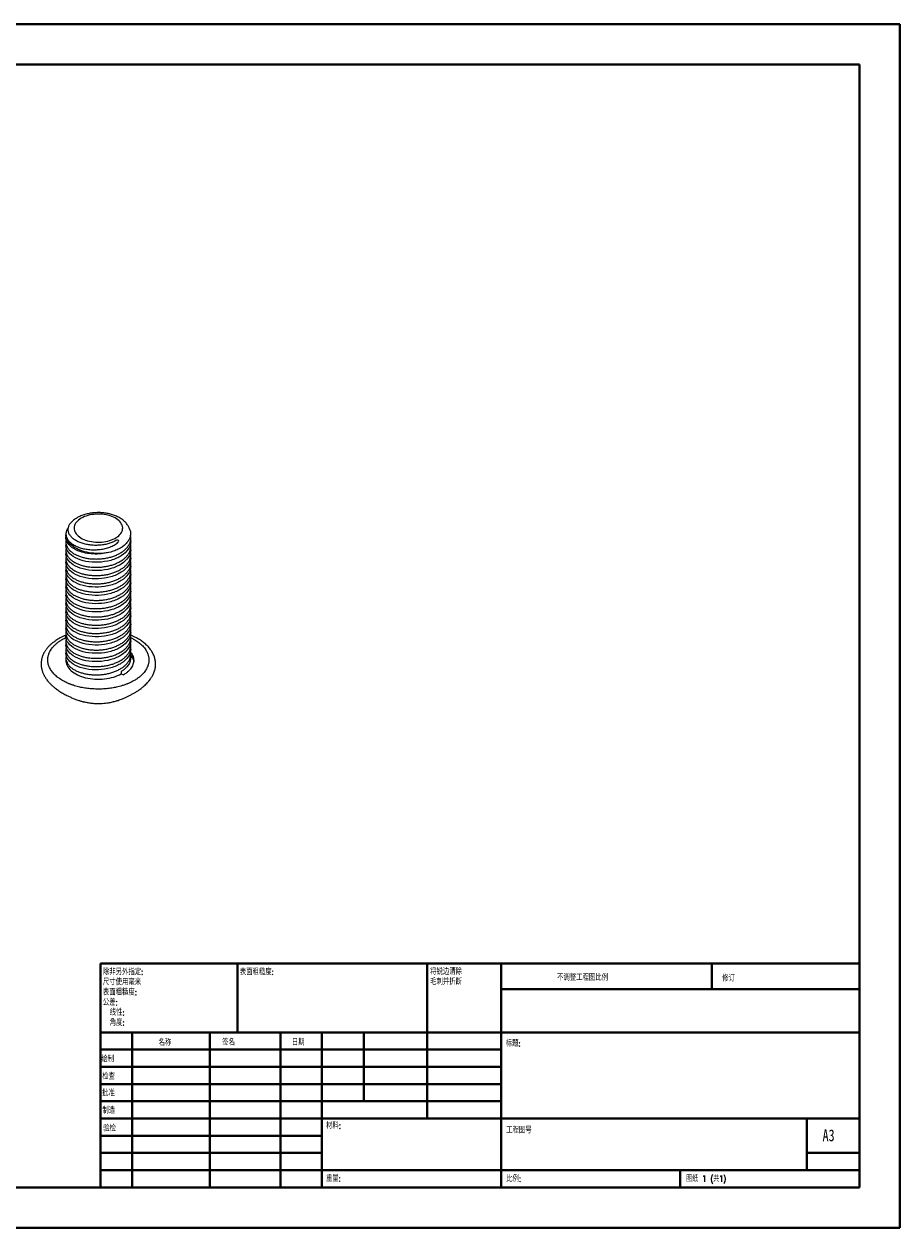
# Model space of a CAD drawing. Header units: millimetres. Extents: x 0 to 420, y 0 to 297.
# Tile 4 of 4: x 204 to 420, y 0 to 297. Entities that reach past the tile are written whole.
import ezdxf

# ---------------------------------------------------------------- set-up
doc = ezdxf.new("R2010")
doc.units = ezdxf.units.MM
doc.styles.add('SLDTEXTSTYLE0', font='TXT', dxfattribs={"width": 0.75, "bigfont": 'bigfont'})
doc.styles.add('SLDTEXTSTYLE1', font='TXT', dxfattribs={"width": 0.75})
doc.styles.add('SLDTEXTSTYLE2', font='TXT', dxfattribs={"width": 0.694444, "bigfont": 'bigfont'})

# ---------------------------------------------------------------- blocks, each defined once
blk = doc.blocks.new('SW_NOTE_0')
at = {"color": 0, "linetype": 'Continuous', "lineweight": 0, "char_height": 1.5, "attachment_point": 1, "style": 'SLDTEXTSTYLE0'}
for s, insert in [('\\M+18FAB锐边\\M+190B4\\M+18F9C', (0, 1.93)), ('\\M+196D1\\M+18E68\\M+19BF3\\M+190DC\\M+19266', (0, -0.57))]:
    blk.add_mtext(s, dxfattribs=dict(at, insert=insert))
blk = doc.blocks.new('SW_NOTE_1')
at = {"color": 0, "linetype": 'Continuous', "lineweight": 0, "char_height": 1.5, "attachment_point": 1, "style": 'SLDTEXTSTYLE0'}
for s, insert in [('\\M+18F9C\\M+194F1另\\M+18A4F\\M+18E77\\M+192E8:', (0, 1.93)), ('\\M+18EDA\\M+190A1\\M+18E67\\M+19770\\M+19F7C\\M+195C4', (0, -0.57)), ('\\M+1955C\\M+196CA\\M+19165糙\\M+19378:', (0, -3.07)), ('\\M+18CF6\\M+18DB7:', (0, -5.57)), ('线\\M+190AB:', (1.69, -8.07)), ('\\M+18A70\\M+19378:', (1.69, -10.57))]:
    blk.add_mtext(s, dxfattribs=dict(at, insert=insert))

msp = doc.modelspace()

# ---------------------------------------------------------------- linework, layer by layer
at = {"color": 7, "linetype": 'Continuous', "lineweight": 40}
for p, q in [((0.08, 297.21), (420.08, 297.21)), ((420.08, 0.21), (420.08, 297.21)), ((25.08, 287.21), (410.08, 287.21)), ((410.08, 287.21), (410.08, 10.21)), ((222.88, 65.46), (410.08, 65.46)), ((222.88, 65.46), (222.88, 10.21)), ((256.68, 48.46), (256.68, 65.46)), ((303.48, 65.46), (303.48, 27.21)), ((321.68, 65.46), (321.68, 10.21)), ((373.68, 59.09), (373.68, 65.46)), ((410.08, 59.09), (321.68, 59.09)), ((410.08, 48.46), (222.88, 48.46)), ((230.68, 48.46), (230.68, 10.21)), ((249.87, 48.46), (249.87, 10.21)), ((267.28, 48.46), (267.28, 10.21)), ((277.48, 10.21), (277.48, 48.46)), ((287.88, 31.46), (287.88, 48.46)), ((321.68, 44.21), (222.88, 44.21)), ((321.68, 39.96), (222.88, 39.96)), ((321.68, 35.71), (222.88, 35.71)), ((321.68, 31.46), (222.88, 31.46)), ((277.48, 27.21), (222.88, 27.21)), ((277.48, 27.21), (410.08, 27.21)), ((397.08, 14.46), (397.08, 27.21)), ((277.48, 22.96), (222.88, 22.96)), ((277.48, 18.71), (222.88, 18.71)), ((410.08, 18.71), (397.08, 18.71)), ((222.88, 14.46), (410.08, 14.46)), ((365.88, 10.21), (365.88, 14.46)), ((25.08, 10.21), (410.08, 10.21)), ((0.08, 0.21), (420.08, 0.21))]:
    msp.add_line(p, q, dxfattribs=at)
at = {"color": 7, "linetype": 'Continuous', "lineweight": 15}
for p, q in [((214.36, 171.22), (214.36, 170.59)), ((214.36, 169.36), (214.36, 168.54)), ((230.36, 169.57), (230.36, 170.38)), ((214.36, 167.32), (214.36, 166.5)), ((230.36, 167.52), (230.36, 168.34)), ((214.36, 165.28), (214.36, 164.46)), ((230.36, 165.48), (230.36, 166.3)), ((230.36, 163.44), (230.36, 164.26)), ((214.36, 163.23), (214.36, 162.42)), ((214.36, 161.19), (214.36, 160.38)), ((230.36, 161.4), (230.36, 162.21)), ((214.36, 159.15), (214.36, 158.34)), ((230.36, 159.36), (230.36, 160.17)), ((230.36, 157.32), (230.36, 158.13)), ((214.36, 157.11), (214.36, 156.3)), ((214.36, 155.07), (214.36, 154.26)), ((230.36, 155.28), (230.36, 156.09)), ((214.36, 153.03), (214.36, 152.21)), ((230.36, 153.23), (230.36, 154.05)), ((230.36, 151.19), (230.36, 152.01)), ((214.36, 150.99), (214.36, 150.17)), ((214.36, 148.95), (214.36, 148.13)), ((230.36, 149.15), (230.36, 149.97)), ((214.36, 146.9), (214.36, 146.09)), ((230.36, 147.11), (230.36, 147.92)), ((230.36, 145.07), (230.36, 145.88)), ((214.36, 144.86), (214.36, 144.05)), ((214.36, 142.82), (214.36, 142.01)), ((230.36, 143.03), (230.36, 143.84)), ((214.36, 140.78), (214.36, 140.2)), ((230.36, 140.99), (230.36, 141.8)), ((228.02, 137.47), (228.02, 136.93)), ((228.02, 136.93), (228.53, 136.64))]:
    msp.add_line(p, q, dxfattribs=at)
at = {"color": 7, "linetype": 'Continuous', "lineweight": 15, "flags": 128}
for points in [[(218.12, 175.31), (217.77, 175.09), (217.45, 174.85), (217.18, 174.6), (216.93, 174.34), (216.73, 174.06), (216.58, 173.78), (216.46, 173.49), (216.39, 173.19), (216.36, 172.89), (216.38, 172.6), (216.44, 172.3), (216.54, 172.01), (216.69, 171.72), (216.88, 171.45), (217.11, 171.18), (217.38, 170.93), (217.69, 170.69), (218.03, 170.46), (218.4, 170.26), (218.8, 170.07), (219.23, 169.9), (219.68, 169.76), (220.15, 169.64), (220.64, 169.54), (221.14, 169.47), (221.65, 169.42), (222.17, 169.4), (222.68, 169.4), (223.2, 169.43), (223.7, 169.48), (224.2, 169.56), (224.69, 169.66), (225.15, 169.79), (225.6, 169.94), (226.02, 170.11), (226.42, 170.31), (226.78, 170.52), (227.11, 170.74), (227.41, 170.99), (227.67, 171.25), (227.89, 171.51), (228.07, 171.79), (228.21, 172.08), (228.3, 172.37), (228.35, 172.67), (228.36, 172.97), (228.32, 173.27), (228.24, 173.56), (228.11, 173.85), (227.94, 174.13), (227.73, 174.4), (227.48, 174.66), (227.19, 174.91), (226.87, 175.14), (226.51, 175.36), (226.12, 175.56), (225.71, 175.73), (225.27, 175.89), (224.8, 176.02), (224.32, 176.13), (223.83, 176.22), (223.32, 176.28), (222.81, 176.31), (222.3, 176.32), (221.78, 176.3), (221.27, 176.26), (220.77, 176.2), (220.27, 176.11), (219.8, 175.99), (219.34, 175.85), (218.91, 175.69), (218.5, 175.51), (218.12, 175.31)], [(214.36, 140.2), (214.37, 139.94), (214.43, 139.6), (214.52, 139.27), (214.67, 138.93), (214.85, 138.61), (215.07, 138.29), (215.34, 137.98), (215.64, 137.69), (215.98, 137.41), (216.36, 137.14), (216.77, 136.89), (217.21, 136.66), (217.68, 136.45), (218.17, 136.26), (218.69, 136.09), (219.23, 135.95), (219.78, 135.82), (220.35, 135.73), (220.93, 135.65), (221.52, 135.6), (222.11, 135.58), (222.7, 135.58), (223.3, 135.61), (223.88, 135.66), (224.46, 135.74), (225.03, 135.84), (225.58, 135.97), (226.11, 136.12), (226.63, 136.29), (227.12, 136.48), (227.58, 136.7), (228.02, 136.93)]]:
    msp.add_lwpolyline(points, dxfattribs=at)
at = {"color": 8, "linetype": 'Continuous', "lineweight": 15, "flags": 128}
msp.add_lwpolyline([(225.43, 166.96), (224.87, 166.84), (224.28, 166.74), (223.69, 166.67), (223.09, 166.63), (222.48, 166.61), (221.87, 166.61), (221.27, 166.65), (220.67, 166.71), (220.08, 166.8), (219.51, 166.91), (218.95, 167.05), (218.41, 167.21), (217.9, 167.39), (217.41, 167.6), (216.94, 167.83), (216.51, 168.07), (216.12, 168.34), (215.76, 168.62), (215.43, 168.91), (215.15, 169.22), (214.91, 169.55), (214.71, 169.88), (214.55, 170.22), (214.44, 170.56), (214.38, 170.91), (214.36, 171.22)], dxfattribs=at)
at = {"color": 7, "linetype": 'Continuous', "lineweight": 15}
msp.add_arc((224.8, 167.76), 3.22, 35.9005, 42.0733, dxfattribs=at)
for points, knots in [([(217.12, 175.41), (217.04, 175.36), (216.81, 175.22), (216.46, 174.98), (216.19, 174.78), (216.07, 174.67), (216.07, 174.66)], [0, 0, 0, 0, 0.21454, 0.603122, 0.991299, 1, 1, 1, 1]), ([(230.16, 172.48), (230.13, 172.56), (230.06, 172.77), (229.91, 173.1), (229.71, 173.46), (229.47, 173.8), (229.2, 174.14), (228.89, 174.46), (228.55, 174.76), (228.17, 175.05), (227.76, 175.32), (227.32, 175.57), (226.86, 175.79), (226.37, 175.99), (225.87, 176.17), (225.35, 176.32), (224.82, 176.44), (224.28, 176.54), (223.72, 176.62), (223.17, 176.67), (222.61, 176.69), (222.05, 176.69), (221.49, 176.66), (220.93, 176.61), (220.38, 176.53), (219.84, 176.43), (219.31, 176.3), (218.79, 176.15), (218.28, 175.97), (217.8, 175.76), (217.41, 175.57), (217.19, 175.45), (217.12, 175.41)], [0, 0, 0, 0, 0.020102, 0.050632, 0.081617, 0.113177, 0.145402, 0.178335, 0.211963, 0.246212, 0.280954, 0.316037, 0.351307, 0.386622, 0.421887, 0.457059, 0.492121, 0.527076, 0.56194, 0.596735, 0.631487, 0.666226, 0.700983, 0.735779, 0.770646, 0.805617, 0.840721, 0.875984, 0.911426, 0.947054, 0.982857, 1, 1, 1, 1]), ([(215, 173.07), (214.97, 173.04), (214.85, 172.89), (214.69, 172.63), (214.52, 172.28), (214.42, 171.93), (214.37, 171.57), (214.37, 171.21), (214.44, 170.85), (214.56, 170.51), (214.73, 170.17), (214.96, 169.83), (215.24, 169.52), (215.57, 169.22), (215.94, 168.93), (216.37, 168.67), (216.83, 168.42), (217.33, 168.21), (217.86, 168.02), (218.43, 167.86), (219.03, 167.72), (219.64, 167.63), (220.25, 167.56), (220.89, 167.52), (221.54, 167.52), (222.18, 167.55), (222.82, 167.61), (223.45, 167.7), (224.07, 167.83), (224.66, 167.99), (225.22, 168.19), (225.76, 168.41), (226.29, 168.68), (226.78, 168.99), (227.17, 169.31), (227.34, 169.56), (227.41, 169.65)], [0, 0, 0, 0, 0.009982, 0.041238, 0.072725, 0.103102, 0.133691, 0.164946, 0.196432, 0.226754, 0.257288, 0.288495, 0.319935, 0.350065, 0.380405, 0.411408, 0.44264, 0.472692, 0.50296, 0.533914, 0.565105, 0.594574, 0.624471, 0.654586, 0.685151, 0.714523, 0.743893, 0.773713, 0.804013, 0.83222, 0.860426, 0.88937, 0.918308, 0.949179, 0.98062, 1, 1, 1, 1]), ([(226.83, 169.88), (226.59, 169.74), (226.09, 169.46), (225.35, 169.18), (224.71, 168.98), (224.18, 168.85), (223.63, 168.75), (223.08, 168.67), (222.51, 168.63), (221.95, 168.6), (221.38, 168.61), (220.81, 168.64), (220.24, 168.7), (219.68, 168.78), (219.14, 168.89), (218.61, 169.03), (218.11, 169.19), (217.63, 169.38), (217.18, 169.59), (216.77, 169.82), (216.39, 170.07), (216.05, 170.34), (215.74, 170.63), (215.49, 170.93), (215.27, 171.24), (215.11, 171.56), (214.99, 171.89), (214.92, 172.23), (214.91, 172.57), (214.95, 172.9), (215.04, 173.24), (215.17, 173.57), (215.36, 173.89), (215.6, 174.21), (215.84, 174.47), (216.01, 174.61), (216.07, 174.66)], [0, 0, 0, 0, 0.048234, 0.097583, 0.124379, 0.151555, 0.178925, 0.206692, 0.233555, 0.260786, 0.288198, 0.315981, 0.343655, 0.371714, 0.399969, 0.428624, 0.456648, 0.485069, 0.513691, 0.542719, 0.571065, 0.599796, 0.628722, 0.658051, 0.687048, 0.716458, 0.746078, 0.776129, 0.805158, 0.834582, 0.864205, 0.894239, 0.92398, 0.954143, 0.984521, 1, 1, 1, 1]), ([(230.16, 172.48), (230.16, 172.47), (230.22, 172.34), (230.27, 172.06), (230.32, 171.66), (230.31, 171.25), (230.24, 170.85), (230.12, 170.44), (229.94, 170.05), (229.71, 169.66), (229.43, 169.29), (229.1, 168.93), (228.72, 168.59), (228.29, 168.26), (227.81, 167.95), (227.28, 167.67), (226.71, 167.4), (226.09, 167.16), (225.65, 167.03), (225.43, 166.96)], [0, 0, 0, 0, 0.002701, 0.062692, 0.123535, 0.184811, 0.24697, 0.307209, 0.367863, 0.429828, 0.492245, 0.552674, 0.613522, 0.675693, 0.738321, 0.802435, 0.867049, 0.933249, 1, 1, 1, 1]), ([(214.38, 171.55), (214.37, 171.45), (214.36, 171.34), (214.36, 171.23), (214.36, 171.22)], [0, 0, 0, 0, 0.8475666, 1, 1, 1, 1]), ([(214.45, 169.97), (214.44, 169.95), (214.37, 169.75), (214.35, 169.36), (214.4, 168.8), (214.61, 168.25), (214.95, 167.71), (215.42, 167.21), (216, 166.75), (216.69, 166.34), (217.47, 165.98), (218.34, 165.69), (219.29, 165.46), (220.29, 165.31), (221.32, 165.24), (222.36, 165.24), (223.4, 165.32), (224.43, 165.48), (225.43, 165.72), (226.38, 166.03), (227.25, 166.41), (228.03, 166.85), (228.72, 167.34), (229.3, 167.89), (229.77, 168.48), (230.11, 169.1), (230.32, 169.74), (230.37, 170.38), (230.36, 170.83), (230.28, 171.06), (230.27, 171.09)], [0, 0, 0, 0, 0.004161, 0.041787, 0.079413, 0.117696, 0.156315, 0.194934, 0.233217, 0.270843, 0.308469, 0.346751, 0.385371, 0.42399, 0.462272, 0.499898, 0.537524, 0.575807, 0.614426, 0.653045, 0.691328, 0.728954, 0.76658, 0.804862, 0.843482, 0.882101, 0.920383, 0.95801, 0.995636, 1, 1, 1, 1]), ([(225.43, 166.96), (224.82, 166.79), (224.18, 166.66), (222.88, 166.49), (222.25, 166.46), (220.95, 166.48), (220.3, 166.53), (219.05, 166.74), (218.45, 166.88), (217.64, 167.16), (217.38, 167.26), (216.89, 167.48), (216.66, 167.59), (216.01, 167.97), (215.62, 168.25), (215, 168.87), (214.76, 169.21), (214.44, 169.89), (214.36, 170.24), (214.36, 170.59)], [0, 0, 0, 0, 0.125, 0.125, 0.25, 0.25, 0.375, 0.375, 0.5, 0.5, 0.5625, 0.5625, 0.625, 0.625, 0.75, 0.75, 0.875, 0.875, 1, 1, 1, 1]), ([(230.36, 169.57), (230.36, 168.94), (230.16, 168.28), (229.35, 167.06), (228.74, 166.5), (227.3, 165.59), (226.4, 165.19), (224.44, 164.64), (223.38, 164.48), (221.34, 164.4), (220.28, 164.47), (218.32, 164.85), (217.43, 165.16), (215.98, 165.91), (215.38, 166.38), (214.56, 167.43), (214.36, 167.99), (214.36, 168.54)], [0, 0, 0, 0, 0.125, 0.125, 0.25, 0.25, 0.375, 0.375, 0.5, 0.5, 0.625, 0.625, 0.75, 0.75, 0.875, 0.875, 1, 1, 1, 1]), ([(214.39, 171.7), (214.39, 171.69), (214.38, 171.66), (214.38, 171.62), (214.38, 171.6)], [0, 0, 0, 0, 0.351655, 1, 1, 1, 1]), ([(214.45, 167.93), (214.44, 167.91), (214.37, 167.71), (214.35, 167.32), (214.4, 166.76), (214.61, 166.21), (214.95, 165.67), (215.42, 165.17), (216, 164.71), (216.69, 164.3), (217.47, 163.94), (218.34, 163.65), (219.29, 163.42), (220.29, 163.27), (221.32, 163.19), (222.36, 163.2), (223.4, 163.28), (224.43, 163.44), (225.43, 163.68), (226.38, 163.99), (227.25, 164.37), (228.03, 164.81), (228.72, 165.3), (229.3, 165.85), (229.77, 166.44), (230.11, 167.06), (230.31, 167.7), (230.39, 168.33), (230.33, 168.75), (230.3, 168.95)], [0, 0, 0, 0, 0.004185, 0.042024, 0.079863, 0.118363, 0.157201, 0.196039, 0.234538, 0.272378, 0.310217, 0.348716, 0.387554, 0.426393, 0.464892, 0.502731, 0.540571, 0.57907, 0.617908, 0.656746, 0.695246, 0.733085, 0.770924, 0.809424, 0.848262, 0.8871, 0.925599, 0.963439, 1, 1, 1, 1]), ([(230.36, 167.52), (230.36, 166.9), (230.16, 166.24), (229.35, 165.02), (228.74, 164.46), (227.3, 163.55), (226.4, 163.15), (224.44, 162.6), (223.38, 162.43), (221.34, 162.36), (220.28, 162.43), (218.32, 162.81), (217.43, 163.12), (215.98, 163.87), (215.38, 164.34), (214.56, 165.39), (214.36, 165.95), (214.36, 166.5)], [0, 0, 0, 0, 0.125, 0.125, 0.25, 0.25, 0.375, 0.375, 0.5, 0.5, 0.625, 0.625, 0.75, 0.75, 0.875, 0.875, 1, 1, 1, 1]), ([(214.45, 165.89), (214.44, 165.87), (214.37, 165.67), (214.35, 165.28), (214.4, 164.72), (214.61, 164.17), (214.95, 163.63), (215.42, 163.13), (216, 162.67), (216.69, 162.26), (217.47, 161.9), (218.34, 161.61), (219.29, 161.38), (220.29, 161.23), (221.32, 161.15), (222.36, 161.16), (223.4, 161.23), (224.43, 161.4), (225.43, 161.63), (226.38, 161.95), (227.25, 162.33), (228.03, 162.77), (228.72, 163.26), (229.3, 163.81), (229.77, 164.4), (230.11, 165.02), (230.31, 165.66), (230.39, 166.29), (230.33, 166.71), (230.3, 166.91)], [0, 0, 0, 0, 0.004185, 0.042024, 0.079863, 0.118363, 0.157201, 0.196039, 0.234538, 0.272378, 0.310217, 0.348716, 0.387554, 0.426393, 0.464892, 0.502731, 0.540571, 0.57907, 0.617908, 0.656746, 0.695246, 0.733085, 0.770924, 0.809424, 0.848262, 0.8871, 0.925599, 0.963439, 1, 1, 1, 1]), ([(230.36, 165.48), (230.36, 164.85), (230.16, 164.2), (229.35, 162.98), (228.74, 162.42), (227.3, 161.51), (226.4, 161.11), (224.44, 160.55), (223.38, 160.39), (221.34, 160.31), (220.28, 160.39), (218.32, 160.77), (217.43, 161.07), (215.98, 161.83), (215.38, 162.3), (214.56, 163.34), (214.36, 163.91), (214.36, 164.46)], [0, 0, 0, 0, 0.125, 0.125, 0.25, 0.25, 0.375, 0.375, 0.5, 0.5, 0.625, 0.625, 0.75, 0.75, 0.875, 0.875, 1, 1, 1, 1]), ([(214.45, 163.85), (214.44, 163.83), (214.37, 163.63), (214.35, 163.23), (214.4, 162.68), (214.61, 162.12), (214.95, 161.59), (215.42, 161.09), (216, 160.63), (216.69, 160.22), (217.47, 159.86), (218.34, 159.57), (219.29, 159.34), (220.29, 159.19), (221.32, 159.11), (222.36, 159.11), (223.4, 159.19), (224.43, 159.35), (225.43, 159.59), (226.38, 159.91), (227.25, 160.29), (228.03, 160.73), (228.72, 161.22), (229.3, 161.76), (229.77, 162.36), (230.11, 162.98), (230.31, 163.62), (230.39, 164.25), (230.33, 164.66), (230.3, 164.87)], [0, 0, 0, 0, 0.004185, 0.042024, 0.079863, 0.118363, 0.157201, 0.196039, 0.234538, 0.272378, 0.310217, 0.348716, 0.387554, 0.426393, 0.464892, 0.502731, 0.540571, 0.57907, 0.617908, 0.656746, 0.695246, 0.733085, 0.770924, 0.809424, 0.848262, 0.8871, 0.925599, 0.963439, 1, 1, 1, 1]), ([(230.36, 163.44), (230.36, 162.81), (230.16, 162.16), (229.35, 160.94), (228.74, 160.38), (227.3, 159.46), (226.4, 159.07), (224.44, 158.51), (223.38, 158.35), (221.34, 158.27), (220.28, 158.35), (218.32, 158.73), (217.43, 159.03), (215.98, 159.79), (215.38, 160.26), (214.56, 161.3), (214.36, 161.87), (214.36, 162.42)], [0, 0, 0, 0, 0.125, 0.125, 0.25, 0.25, 0.375, 0.375, 0.5, 0.5, 0.625, 0.625, 0.75, 0.75, 0.875, 0.875, 1, 1, 1, 1]), ([(214.45, 161.81), (214.44, 161.79), (214.37, 161.59), (214.35, 161.19), (214.4, 160.64), (214.61, 160.08), (214.95, 159.55), (215.42, 159.04), (216, 158.58), (216.69, 158.17), (217.47, 157.82), (218.34, 157.52), (219.29, 157.3), (220.29, 157.15), (221.32, 157.07), (222.36, 157.07), (223.4, 157.15), (224.43, 157.31), (225.43, 157.55), (226.38, 157.87), (227.25, 158.25), (228.03, 158.68), (228.72, 159.18), (229.3, 159.72), (229.77, 160.31), (230.11, 160.94), (230.31, 161.57), (230.39, 162.21), (230.33, 162.62), (230.3, 162.83)], [0, 0, 0, 0, 0.004185, 0.042024, 0.079863, 0.118363, 0.157201, 0.196039, 0.234538, 0.272378, 0.310217, 0.348716, 0.387554, 0.426393, 0.464892, 0.502731, 0.540571, 0.57907, 0.617908, 0.656746, 0.695246, 0.733085, 0.770924, 0.809424, 0.848262, 0.8871, 0.925599, 0.963439, 1, 1, 1, 1]), ([(230.36, 161.4), (230.36, 160.77), (230.16, 160.11), (229.35, 158.89), (228.74, 158.33), (227.3, 157.42), (226.4, 157.03), (224.44, 156.47), (223.38, 156.31), (221.34, 156.23), (220.28, 156.31), (218.32, 156.69), (217.43, 156.99), (215.98, 157.75), (215.38, 158.22), (214.56, 159.26), (214.36, 159.83), (214.36, 160.38)], [0, 0, 0, 0, 0.125, 0.125, 0.25, 0.25, 0.375, 0.375, 0.5, 0.5, 0.625, 0.625, 0.75, 0.75, 0.875, 0.875, 1, 1, 1, 1]), ([(214.45, 159.77), (214.44, 159.75), (214.37, 159.55), (214.35, 159.15), (214.4, 158.59), (214.61, 158.04), (214.95, 157.51), (215.42, 157), (216, 156.54), (216.69, 156.13), (217.47, 155.78), (218.34, 155.48), (219.29, 155.26), (220.29, 155.1), (221.32, 155.03), (222.36, 155.03), (223.4, 155.11), (224.43, 155.27), (225.43, 155.51), (226.38, 155.83), (227.25, 156.21), (228.03, 156.64), (228.72, 157.13), (229.3, 157.68), (229.77, 158.27), (230.11, 158.9), (230.31, 159.53), (230.39, 160.17), (230.33, 160.58), (230.3, 160.79)], [0, 0, 0, 0, 0.004185, 0.042024, 0.079863, 0.118363, 0.157201, 0.196039, 0.234538, 0.272378, 0.310217, 0.348716, 0.387554, 0.426393, 0.464892, 0.502731, 0.540571, 0.57907, 0.617908, 0.656746, 0.695246, 0.733085, 0.770924, 0.809424, 0.848262, 0.8871, 0.925599, 0.963439, 1, 1, 1, 1]), ([(230.36, 159.36), (230.36, 158.73), (230.16, 158.07), (229.35, 156.85), (228.74, 156.29), (227.3, 155.38), (226.4, 154.99), (224.44, 154.43), (223.38, 154.27), (221.34, 154.19), (220.28, 154.26), (218.32, 154.64), (217.43, 154.95), (215.98, 155.7), (215.38, 156.18), (214.56, 157.22), (214.36, 157.79), (214.36, 158.34)], [0, 0, 0, 0, 0.125, 0.125, 0.25, 0.25, 0.375, 0.375, 0.5, 0.5, 0.625, 0.625, 0.75, 0.75, 0.875, 0.875, 1, 1, 1, 1]), ([(214.45, 157.72), (214.44, 157.7), (214.37, 157.5), (214.35, 157.11), (214.4, 156.55), (214.61, 156), (214.95, 155.47), (215.42, 154.96), (216, 154.5), (216.69, 154.09), (217.47, 153.74), (218.34, 153.44), (219.29, 153.21), (220.29, 153.06), (221.32, 152.99), (222.36, 152.99), (223.4, 153.07), (224.43, 153.23), (225.43, 153.47), (226.38, 153.78), (227.25, 154.16), (228.03, 154.6), (228.72, 155.09), (229.3, 155.64), (229.77, 156.23), (230.11, 156.85), (230.31, 157.49), (230.39, 158.12), (230.33, 158.54), (230.3, 158.75)], [0, 0, 0, 0, 0.004185, 0.042024, 0.079863, 0.118363, 0.157201, 0.196039, 0.234538, 0.272378, 0.310217, 0.348716, 0.387554, 0.426393, 0.464892, 0.502731, 0.540571, 0.57907, 0.617908, 0.656746, 0.695246, 0.733085, 0.770924, 0.809424, 0.848262, 0.8871, 0.925599, 0.963439, 1, 1, 1, 1]), ([(230.36, 157.32), (230.36, 156.69), (230.16, 156.03), (229.35, 154.81), (228.74, 154.25), (227.3, 153.34), (226.4, 152.95), (224.44, 152.39), (223.38, 152.23), (221.34, 152.15), (220.28, 152.22), (218.32, 152.6), (217.43, 152.91), (215.98, 153.66), (215.38, 154.14), (214.56, 155.18), (214.36, 155.75), (214.36, 156.3)], [0, 0, 0, 0, 0.125, 0.125, 0.25, 0.25, 0.375, 0.375, 0.5, 0.5, 0.625, 0.625, 0.75, 0.75, 0.875, 0.875, 1, 1, 1, 1]), ([(214.45, 155.68), (214.44, 155.66), (214.37, 155.46), (214.35, 155.07), (214.4, 154.51), (214.61, 153.96), (214.95, 153.42), (215.42, 152.92), (216, 152.46), (216.69, 152.05), (217.47, 151.69), (218.34, 151.4), (219.29, 151.17), (220.29, 151.02), (221.32, 150.95), (222.36, 150.95), (223.4, 151.03), (224.43, 151.19), (225.43, 151.43), (226.38, 151.74), (227.25, 152.12), (228.03, 152.56), (228.72, 153.05), (229.3, 153.6), (229.77, 154.19), (230.11, 154.81), (230.31, 155.45), (230.39, 156.08), (230.33, 156.5), (230.3, 156.7)], [0, 0, 0, 0, 0.004185, 0.042024, 0.079863, 0.118363, 0.157201, 0.196039, 0.234538, 0.272378, 0.310217, 0.348716, 0.387554, 0.426393, 0.464892, 0.502731, 0.540571, 0.57907, 0.617908, 0.656746, 0.695246, 0.733085, 0.770924, 0.809424, 0.848262, 0.8871, 0.925599, 0.963439, 1, 1, 1, 1]), ([(230.36, 155.28), (230.36, 154.65), (230.16, 153.99), (229.35, 152.77), (228.74, 152.21), (227.3, 151.3), (226.4, 150.9), (224.44, 150.35), (223.38, 150.19), (221.34, 150.11), (220.28, 150.18), (218.32, 150.56), (217.43, 150.87), (215.98, 151.62), (215.38, 152.09), (214.56, 153.14), (214.36, 153.71), (214.36, 154.26)], [0, 0, 0, 0, 0.125, 0.125, 0.25, 0.25, 0.375, 0.375, 0.5, 0.5, 0.625, 0.625, 0.75, 0.75, 0.875, 0.875, 1, 1, 1, 1]), ([(214.45, 153.64), (214.44, 153.62), (214.37, 153.42), (214.35, 153.03), (214.4, 152.47), (214.61, 151.92), (214.95, 151.38), (215.42, 150.88), (216, 150.42), (216.69, 150.01), (217.47, 149.65), (218.34, 149.36), (219.29, 149.13), (220.29, 148.98), (221.32, 148.91), (222.36, 148.91), (223.4, 148.99), (224.43, 149.15), (225.43, 149.39), (226.38, 149.7), (227.25, 150.08), (228.03, 150.52), (228.72, 151.01), (229.3, 151.56), (229.77, 152.15), (230.11, 152.77), (230.31, 153.41), (230.39, 154.04), (230.33, 154.46), (230.3, 154.66)], [0, 0, 0, 0, 0.004185, 0.042024, 0.079863, 0.118363, 0.157201, 0.196039, 0.234538, 0.272378, 0.310217, 0.348716, 0.387554, 0.426393, 0.464892, 0.502731, 0.540571, 0.57907, 0.617908, 0.656746, 0.695246, 0.733085, 0.770924, 0.809424, 0.848262, 0.8871, 0.925599, 0.963439, 1, 1, 1, 1]), ([(230.36, 153.23), (230.36, 152.61), (230.16, 151.95), (229.35, 150.73), (228.74, 150.17), (227.3, 149.26), (226.4, 148.86), (224.44, 148.31), (223.38, 148.15), (221.34, 148.07), (220.28, 148.14), (218.32, 148.52), (217.43, 148.83), (215.98, 149.58), (215.38, 150.05), (214.56, 151.1), (214.36, 151.66), (214.36, 152.21)], [0, 0, 0, 0, 0.125, 0.125, 0.25, 0.25, 0.375, 0.375, 0.5, 0.5, 0.625, 0.625, 0.75, 0.75, 0.875, 0.875, 1, 1, 1, 1]), ([(214.45, 151.6), (214.44, 151.58), (214.37, 151.38), (214.35, 150.99), (214.4, 150.43), (214.61, 149.88), (214.95, 149.34), (215.42, 148.84), (216, 148.38), (216.69, 147.97), (217.47, 147.61), (218.34, 147.32), (219.29, 147.09), (220.29, 146.94), (221.32, 146.86), (222.36, 146.87), (223.4, 146.95), (224.43, 147.11), (225.43, 147.35), (226.38, 147.66), (227.25, 148.04), (228.03, 148.48), (228.72, 148.97), (229.3, 149.52), (229.77, 150.11), (230.11, 150.73), (230.31, 151.37), (230.39, 152), (230.33, 152.42), (230.3, 152.62)], [0, 0, 0, 0, 0.004185, 0.042024, 0.079863, 0.118363, 0.157201, 0.196039, 0.234538, 0.272378, 0.310217, 0.348716, 0.387554, 0.426393, 0.464892, 0.502731, 0.540571, 0.57907, 0.617908, 0.656746, 0.695246, 0.733085, 0.770924, 0.809424, 0.848262, 0.8871, 0.925599, 0.963439, 1, 1, 1, 1]), ([(230.36, 151.19), (230.36, 150.56), (230.16, 149.91), (229.35, 148.69), (228.74, 148.13), (227.3, 147.22), (226.4, 146.82), (224.44, 146.26), (223.38, 146.1), (221.34, 146.03), (220.28, 146.1), (218.32, 146.48), (217.43, 146.78), (215.98, 147.54), (215.38, 148.01), (214.56, 149.05), (214.36, 149.62), (214.36, 150.17)], [0, 0, 0, 0, 0.125, 0.125, 0.25, 0.25, 0.375, 0.375, 0.5, 0.5, 0.625, 0.625, 0.75, 0.75, 0.875, 0.875, 1, 1, 1, 1]), ([(214.45, 149.56), (214.44, 149.54), (214.37, 149.34), (214.35, 148.94), (214.4, 148.39), (214.61, 147.84), (214.95, 147.3), (215.42, 146.8), (216, 146.34), (216.69, 145.93), (217.47, 145.57), (218.34, 145.28), (219.29, 145.05), (220.29, 144.9), (221.32, 144.82), (222.36, 144.82), (223.4, 144.9), (224.43, 145.06), (225.43, 145.3), (226.38, 145.62), (227.25, 146), (228.03, 146.44), (228.72, 146.93), (229.3, 147.47), (229.77, 148.07), (230.11, 148.69), (230.31, 149.33), (230.39, 149.96), (230.33, 150.38), (230.3, 150.58)], [0, 0, 0, 0, 0.004185, 0.042024, 0.079863, 0.118363, 0.157201, 0.196039, 0.234538, 0.272378, 0.310217, 0.348716, 0.387554, 0.426393, 0.464892, 0.502731, 0.540571, 0.57907, 0.617908, 0.656746, 0.695246, 0.733085, 0.770924, 0.809424, 0.848262, 0.8871, 0.925599, 0.963439, 1, 1, 1, 1]), ([(230.36, 149.15), (230.36, 148.52), (230.16, 147.87), (229.35, 146.65), (228.74, 146.09), (227.3, 145.18), (226.4, 144.78), (224.44, 144.22), (223.38, 144.06), (221.34, 143.98), (220.28, 144.06), (218.32, 144.44), (217.43, 144.74), (215.98, 145.5), (215.38, 145.97), (214.56, 147.01), (214.36, 147.58), (214.36, 148.13)], [0, 0, 0, 0, 0.125, 0.125, 0.25, 0.25, 0.375, 0.375, 0.5, 0.5, 0.625, 0.625, 0.75, 0.75, 0.875, 0.875, 1, 1, 1, 1]), ([(214.45, 147.52), (214.44, 147.5), (214.37, 147.3), (214.35, 146.9), (214.4, 146.35), (214.61, 145.79), (214.95, 145.26), (215.42, 144.76), (216, 144.3), (216.69, 143.88), (217.47, 143.53), (218.34, 143.23), (219.29, 143.01), (220.29, 142.86), (221.32, 142.78), (222.36, 142.78), (223.4, 142.86), (224.43, 143.02), (225.43, 143.26), (226.38, 143.58), (227.25, 143.96), (228.03, 144.39), (228.72, 144.89), (229.3, 145.43), (229.77, 146.02), (230.11, 146.65), (230.31, 147.28), (230.39, 147.92), (230.33, 148.33), (230.3, 148.54)], [0, 0, 0, 0, 0.004185, 0.042024, 0.079863, 0.118363, 0.157201, 0.196039, 0.234538, 0.272378, 0.310217, 0.348716, 0.387554, 0.426393, 0.464892, 0.502731, 0.540571, 0.57907, 0.617908, 0.656746, 0.695246, 0.733085, 0.770924, 0.809424, 0.848262, 0.8871, 0.925599, 0.963439, 1, 1, 1, 1]), ([(212.94, 145.77), (212.75, 145.66), (212.39, 145.46), (211.92, 145.16), (211.53, 144.89), (211.22, 144.65), (210.97, 144.46), (210.76, 144.28), (210.54, 144.08), (210.28, 143.84), (210.02, 143.56), (209.77, 143.27), (209.56, 143.02), (209.39, 142.78), (209.21, 142.52), (209.03, 142.22), (208.84, 141.87), (208.68, 141.5), (208.54, 141.14), (208.44, 140.82), (208.36, 140.5), (208.3, 140.14), (208.25, 139.75), (208.24, 139.31), (208.26, 138.88), (208.31, 138.47), (208.38, 138.1), (208.47, 137.77), (208.56, 137.47), (208.68, 137.16), (208.81, 136.85), (208.95, 136.57), (209.08, 136.33), (209.23, 136.07), (209.43, 135.76), (209.68, 135.41), (209.97, 135.05), (210.25, 134.73), (210.53, 134.44), (210.79, 134.18), (211.04, 133.95), (211.32, 133.7), (211.66, 133.43), (212.04, 133.14), (212.44, 132.85), (212.88, 132.56), (213.34, 132.27), (213.84, 131.98), (214.34, 131.71), (214.91, 131.42), (215.59, 131.1), (216.4, 130.76), (217.13, 130.49), (217.7, 130.31), (218.05, 130.2), (218.35, 130.12), (218.65, 130.04), (218.98, 129.96), (219.52, 129.85), (220.27, 129.72), (221.19, 129.61), (222.11, 129.57), (222.94, 129.58), (223.72, 129.64), (224.36, 129.71), (224.9, 129.8), (225.35, 129.88), (225.85, 129.99), (226.36, 130.12), (226.82, 130.25), (227.28, 130.39), (227.77, 130.56), (228.34, 130.77), (228.94, 131.02), (229.56, 131.3), (230.19, 131.61), (230.83, 131.95), (231.47, 132.32), (232.11, 132.73), (232.65, 133.11), (233.09, 133.45), (233.41, 133.72), (233.75, 134.01), (234.12, 134.36), (234.54, 134.8), (234.93, 135.27), (235.25, 135.7), (235.5, 136.08), (235.7, 136.43), (235.88, 136.79), (236.06, 137.19), (236.22, 137.63), (236.34, 138.1), (236.43, 138.57), (236.48, 139.04), (236.48, 139.5), (236.45, 139.95), (236.38, 140.38), (236.29, 140.78), (236.18, 141.16), (236.02, 141.56), (235.82, 141.98), (235.59, 142.38), (235.34, 142.77), (235.06, 143.15), (234.72, 143.54), (234.35, 143.92), (233.98, 144.27), (233.6, 144.58), (233.19, 144.9), (232.74, 145.2), (232.26, 145.5), (231.81, 145.76), (231.39, 145.97), (231.04, 146.14), (230.72, 146.28), (230.48, 146.39), (230.32, 146.45), (230.29, 146.46)], [0, 0, 0, 0, 0.011568, 0.021792, 0.03067, 0.038106, 0.044004, 0.048593, 0.054166, 0.061311, 0.069834, 0.077777, 0.084632, 0.090401, 0.096748, 0.104348, 0.11327, 0.122893, 0.131498, 0.138987, 0.145966, 0.154172, 0.163663, 0.173018, 0.183446, 0.192578, 0.200824, 0.208349, 0.214178, 0.221158, 0.228663, 0.234947, 0.23993, 0.24531, 0.25234, 0.260961, 0.26958, 0.277198, 0.283847, 0.289785, 0.295219, 0.300543, 0.307247, 0.315253, 0.322901, 0.32984, 0.339091, 0.347415, 0.356003, 0.364946, 0.377561, 0.391609, 0.407237, 0.414361, 0.419787, 0.424444, 0.428884, 0.434044, 0.440148, 0.453946, 0.468819, 0.482701, 0.495192, 0.50628, 0.518105, 0.524666, 0.531865, 0.539737, 0.548235, 0.55579, 0.561767, 0.570374, 0.580092, 0.590633, 0.601667, 0.612547, 0.62344, 0.634995, 0.646163, 0.657513, 0.664943, 0.671559, 0.677322, 0.686068, 0.696949, 0.708623, 0.718547, 0.726966, 0.734236, 0.74175, 0.750668, 0.760987, 0.771808, 0.7823, 0.792455, 0.802574, 0.812937, 0.823273, 0.832156, 0.840396, 0.850534, 0.861379, 0.871276, 0.880664, 0.890798, 0.901756, 0.912715, 0.922719, 0.931788, 0.941281, 0.952164, 0.961868, 0.971862, 0.980178, 0.986671, 0.991462, 0.998323, 1, 1, 1, 1]), ([(230.36, 145.86), (230.39, 145.84), (230.64, 145.73), (231.06, 145.5), (231.62, 145.17), (232.12, 144.83), (232.55, 144.5), (232.94, 144.16), (233.34, 143.77), (233.72, 143.33), (234.05, 142.86), (234.31, 142.41), (234.5, 142), (234.64, 141.63), (234.73, 141.28), (234.79, 140.93), (234.82, 140.64), (234.83, 140.37), (234.83, 140.11), (234.8, 139.84), (234.76, 139.58), (234.71, 139.35), (234.66, 139.15), (234.58, 138.88), (234.44, 138.54), (234.23, 138.12), (233.96, 137.69), (233.62, 137.24), (233.22, 136.79), (232.74, 136.34), (232.2, 135.91), (231.68, 135.56), (231.23, 135.28), (230.85, 135.07), (230.47, 134.87), (230.12, 134.71), (229.82, 134.57), (229.57, 134.47), (229.33, 134.37), (229.05, 134.27), (228.69, 134.14), (228.18, 133.97), (227.55, 133.79), (226.82, 133.62), (225.87, 133.43), (224.71, 133.26), (223.33, 133.15), (221.98, 133.14), (220.86, 133.19), (219.99, 133.27), (219.34, 133.36), (218.7, 133.46), (218.07, 133.58), (217.43, 133.73), (216.8, 133.9), (216.29, 134.05), (215.93, 134.18), (215.7, 134.26), (215.49, 134.33), (215.25, 134.43), (214.94, 134.56), (214.54, 134.73), (214.07, 134.96), (213.56, 135.23), (213.1, 135.52), (212.62, 135.84), (212.16, 136.19), (211.72, 136.58), (211.35, 136.95), (211.01, 137.35), (210.7, 137.77), (210.44, 138.21), (210.23, 138.65), (210.07, 139.09), (209.96, 139.54), (209.89, 140.01), (209.88, 140.46), (209.91, 140.82), (209.96, 141.12), (210.02, 141.38), (210.11, 141.7), (210.24, 142.05), (210.43, 142.45), (210.67, 142.87), (210.98, 143.29), (211.34, 143.72), (211.8, 144.18), (212.24, 144.55), (212.57, 144.8), (212.81, 144.97), (213.1, 145.17), (213.49, 145.4), (213.93, 145.65), (214.24, 145.8), (214.39, 145.87)], [0, 0, 0, 0, 0.002034, 0.015347, 0.028617, 0.04153, 0.053068, 0.063954, 0.076634, 0.091273, 0.106055, 0.119511, 0.131948, 0.141804, 0.152287, 0.162248, 0.171227, 0.177417, 0.185102, 0.193306, 0.20072, 0.207338, 0.213159, 0.218183, 0.230518, 0.242921, 0.255646, 0.26938, 0.284623, 0.298798, 0.314228, 0.329492, 0.338325, 0.346913, 0.355255, 0.363018, 0.369207, 0.37419, 0.378207, 0.383652, 0.39061, 0.399081, 0.41199, 0.425158, 0.438393, 0.461099, 0.484, 0.506454, 0.527499, 0.538889, 0.549816, 0.56039, 0.571258, 0.582526, 0.594192, 0.605337, 0.610874, 0.614936, 0.618412, 0.623232, 0.629466, 0.637113, 0.647939, 0.659776, 0.670924, 0.681351, 0.695772, 0.708536, 0.720386, 0.732847, 0.745966, 0.759371, 0.772246, 0.784692, 0.797765, 0.811522, 0.82458, 0.836265, 0.8424, 0.849799, 0.859088, 0.869824, 0.879947, 0.894874, 0.907385, 0.918874, 0.935983, 0.952259, 0.957267, 0.962906, 0.970365, 0.979653, 0.99077, 1, 1, 1, 1]), ([(214.36, 146.44), (214.32, 146.42), (214.06, 146.32), (213.58, 146.1), (213.16, 145.88), (212.94, 145.77)], [0, 0, 0, 0, 0.0780263, 0.5158343, 1, 1, 1, 1]), ([(230.36, 147.11), (230.36, 146.48), (230.16, 145.83), (229.35, 144.61), (228.74, 144.05), (227.3, 143.13), (226.4, 142.74), (224.44, 142.18), (223.38, 142.02), (221.34, 141.94), (220.28, 142.02), (218.32, 142.4), (217.43, 142.7), (215.98, 143.46), (215.38, 143.93), (214.56, 144.97), (214.36, 145.54), (214.36, 146.09)], [0, 0, 0, 0, 0.125, 0.125, 0.25, 0.25, 0.375, 0.375, 0.5, 0.5, 0.625, 0.625, 0.75, 0.75, 0.875, 0.875, 1, 1, 1, 1]), ([(214.45, 145.48), (214.44, 145.46), (214.37, 145.26), (214.35, 144.86), (214.4, 144.3), (214.61, 143.75), (214.95, 143.22), (215.42, 142.71), (216, 142.25), (216.69, 141.84), (217.47, 141.49), (218.34, 141.19), (219.29, 140.97), (220.29, 140.81), (221.32, 140.74), (222.36, 140.74), (223.4, 140.82), (224.43, 140.98), (225.43, 141.22), (226.38, 141.54), (227.25, 141.92), (228.03, 142.35), (228.72, 142.85), (229.3, 143.39), (229.77, 143.98), (230.11, 144.61), (230.31, 145.24), (230.39, 145.88), (230.33, 146.29), (230.3, 146.5)], [0, 0, 0, 0, 0.004185, 0.042024, 0.079863, 0.118363, 0.157201, 0.196039, 0.234538, 0.272378, 0.310217, 0.348716, 0.387554, 0.426393, 0.464892, 0.502731, 0.540571, 0.57907, 0.617908, 0.656746, 0.695246, 0.733085, 0.770924, 0.809424, 0.848262, 0.8871, 0.925599, 0.963439, 1, 1, 1, 1]), ([(230.36, 145.07), (230.36, 144.44), (230.16, 143.78), (229.35, 142.56), (228.74, 142), (227.3, 141.09), (226.4, 140.7), (224.44, 140.14), (223.38, 139.98), (221.34, 139.9), (220.28, 139.97), (218.32, 140.35), (217.43, 140.66), (215.98, 141.42), (215.38, 141.89), (214.56, 142.93), (214.36, 143.5), (214.36, 144.05)], [0, 0, 0, 0, 0.125, 0.125, 0.25, 0.25, 0.375, 0.375, 0.5, 0.5, 0.625, 0.625, 0.75, 0.75, 0.875, 0.875, 1, 1, 1, 1]), ([(214.45, 143.43), (214.44, 143.41), (214.37, 143.21), (214.35, 142.82), (214.4, 142.26), (214.61, 141.71), (214.95, 141.18), (215.42, 140.67), (216, 140.21), (216.69, 139.8), (217.47, 139.45), (218.34, 139.15), (219.29, 138.92), (220.29, 138.77), (221.32, 138.7), (222.36, 138.7), (223.4, 138.78), (224.43, 138.94), (225.43, 139.18), (226.38, 139.49), (227.25, 139.88), (228.03, 140.31), (228.72, 140.8), (229.3, 141.35), (229.77, 141.94), (230.11, 142.56), (230.31, 143.2), (230.39, 143.84), (230.33, 144.25), (230.3, 144.46)], [0, 0, 0, 0, 0.004185, 0.042024, 0.079863, 0.118363, 0.157201, 0.196039, 0.234538, 0.272378, 0.310217, 0.348716, 0.387554, 0.426393, 0.464892, 0.502731, 0.540571, 0.57907, 0.617908, 0.656746, 0.695246, 0.733085, 0.770924, 0.809424, 0.848262, 0.8871, 0.925599, 0.963439, 1, 1, 1, 1]), ([(230.36, 143.03), (230.36, 142.4), (230.16, 141.74), (229.35, 140.52), (228.74, 139.96), (227.3, 139.05), (226.4, 138.66), (224.44, 138.1), (223.38, 137.94), (221.34, 137.86), (220.28, 137.93), (218.32, 138.31), (217.43, 138.62), (215.98, 139.37), (215.38, 139.85), (214.56, 140.89), (214.36, 141.46), (214.36, 142.01)], [0, 0, 0, 0, 0.125, 0.125, 0.25, 0.25, 0.375, 0.375, 0.5, 0.5, 0.625, 0.625, 0.75, 0.75, 0.875, 0.875, 1, 1, 1, 1]), ([(214.45, 141.39), (214.44, 141.37), (214.37, 141.17), (214.35, 140.78), (214.4, 140.22), (214.61, 139.67), (214.95, 139.14), (215.42, 138.63), (216, 138.17), (216.69, 137.76), (217.47, 137.4), (218.34, 137.11), (219.29, 136.88), (220.29, 136.73), (221.32, 136.66), (222.36, 136.66), (223.4, 136.74), (224.43, 136.9), (225.43, 137.14), (226.38, 137.45), (227.25, 137.83), (228.03, 138.27), (228.72, 138.76), (229.3, 139.31), (229.77, 139.9), (230.11, 140.52), (230.31, 141.16), (230.39, 141.79), (230.33, 142.21), (230.3, 142.41)], [0, 0, 0, 0, 0.004185, 0.042024, 0.079863, 0.118363, 0.157201, 0.196039, 0.234538, 0.272378, 0.310217, 0.348716, 0.387554, 0.426393, 0.464892, 0.502731, 0.540571, 0.57907, 0.617908, 0.656746, 0.695246, 0.733085, 0.770924, 0.809424, 0.848262, 0.8871, 0.925599, 0.963439, 1, 1, 1, 1]), ([(230.36, 140.99), (230.36, 140.36), (230.16, 139.7), (229.35, 138.48), (228.74, 137.92), (228.02, 137.47)], [0, 0, 0, 0, 0.5, 0.5, 1, 1, 1, 1]), ([(230.31, 142.24), (230.39, 142.15), (230.59, 141.89), (230.83, 141.44), (231.02, 140.88), (231.1, 140.31), (231.06, 139.75), (230.92, 139.19), (230.67, 138.64), (230.32, 138.11), (229.86, 137.61), (229.28, 137.11), (228.79, 136.8), (228.53, 136.64)], [0, 0, 0, 0, 0.0483966, 0.1416618, 0.2352243, 0.3284895, 0.4217552, 0.5153185, 0.6085842, 0.7018322, 0.7953775, 0.8886255, 1, 1, 1, 1]), ([(230.36, 141.55), (230.38, 141.53), (230.58, 141.29), (230.8, 140.8), (231.02, 140.24), (231.04, 139.89), (231.05, 139.79)], [0, 0, 0, 0, 0.0473027, 0.436128, 0.8215645, 1, 1, 1, 1])]:
    msp.add_open_spline(points, degree=3, knots=knots, dxfattribs=at)
msp.add_open_spline([(227.19, 169.92), (227.07, 169.92), (226.95, 169.9), (226.83, 169.88)], degree=3, dxfattribs=at)

# ---------------------------------------------------------------- block references
at = {"color": 7, "linetype": 'Continuous', "lineweight": 0}
for name, p in [('SW_NOTE_1', (223.47, 62.2)), ('SW_NOTE_0', (304.19, 62.28))]:
    msp.add_blockref(name, p, dxfattribs=at)

# ---------------------------------------------------------------- texts
at = {"color": 7, "linetype": 'Continuous', "lineweight": 0, "attachment_point": 1}
for s, insert, char_height, style in [('\\M+1955C\\M+196CA\\M+19165糙\\M+19378:', (257.25, 64.13), 1.5, 'SLDTEXTSTYLE0'), ('\\M+19573调\\M+190AE\\M+18D48\\M+192F6图\\M+194E4\\M+197E1', (335.49, 62.75), 1.5, 'SLDTEXTSTYLE0'), ('\\M+18F43订', (376.21, 62.55), 1.5, 'SLDTEXTSTYLE0'), ('\\M+196BC\\M+18FCC', (237.2, 46.72), 1.5, 'SLDTEXTSTYLE0'), ('签\\M+196BC', (252.91, 46.78), 1.5, 'SLDTEXTSTYLE0'), ('\\M+193FA\\M+18AFA', (270.09, 46.79), 1.5, 'SLDTEXTSTYLE0'), ('标题:', (322.84, 46.49), 1.5, 'SLDTEXTSTYLE0'), ('绘\\M+190A7', (223.09, 42.64), 1.5, 'SLDTEXTSTYLE0'), ('检查', (223.29, 38.37), 1.5, 'SLDTEXTSTYLE0'), ('\\M+194E1\\M+18F79', (223.28, 34.28), 1.5, 'SLDTEXTSTYLE0'), ('\\M+190A7\\M+191A2', (223.33, 29.95), 1.5, 'SLDTEXTSTYLE0'), ('验检', (223.55, 25.56), 1.5, 'SLDTEXTSTYLE0'), ('\\M+18DDE\\M+197BF:', (278.52, 26.2), 1.5, 'SLDTEXTSTYLE0'), ('\\M+18D48\\M+192F6图\\M+18D86', (322.95, 25.08), 1.5, 'SLDTEXTSTYLE0'), ('A3', (401, 24.52), 2.91, 'SLDTEXTSTYLE1'), ('\\M+18F64\\M+197CA:', (278.5, 13.16), 1.4986, 'SLDTEXTSTYLE0'), ('\\M+194E4\\M+197E1:', (322.95, 13.11), 1.5, 'SLDTEXTSTYLE0'), ('图纸 1 (\\M+18BA41)', (367.36, 13.11), 1.5, 'SLDTEXTSTYLE2')]:
    msp.add_mtext(s, dxfattribs=dict(at, insert=insert, char_height=char_height, style=style))

doc.saveas('drawing.dxf')
